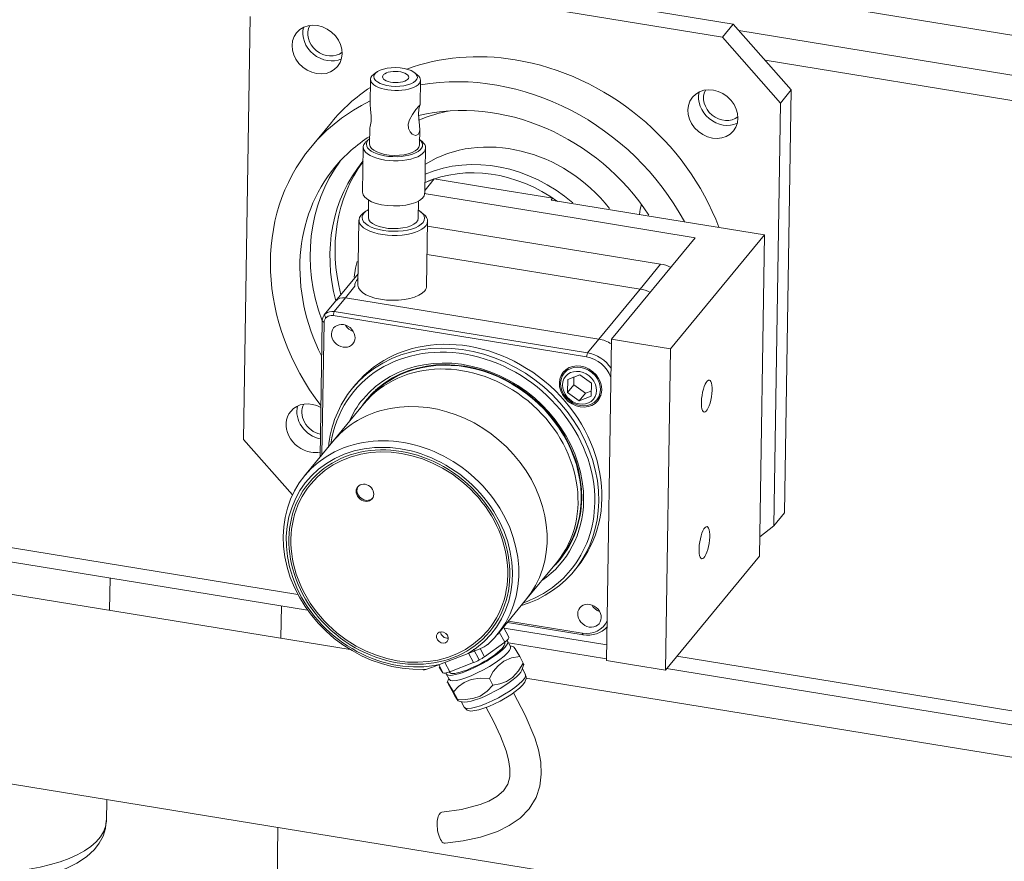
# Model space of a CAD drawing. Header units: millimetres. Extents: x 0 to 3066, y -1 to 2172.
# Tile 18 of 31: x 1680 to 1838, y 905 to 1040. Entities that reach past the tile are written whole.
import ezdxf
from ezdxf.lldxf.tags import DXFTag

# ---------------------------------------------------------------- set-up
doc = ezdxf.new("R2010")
doc.units = ezdxf.units.MM
doc.layers.add('1', color=7, linetype='Continuous', true_color=0xffffff)
doc.layers.add('27', color=7, linetype='Continuous', true_color=0xffffff)
tags = doc.linetypes.add('DASHED', pattern=[25.72, 12.86, -12.86]).pattern_tags.tags
tags[6:7] = [DXFTag(74, 4), DXFTag(75, 0), DXFTag(340, '0'), DXFTag(46, 0.0), DXFTag(50, 0.0), DXFTag(44, 0.0), DXFTag(45, 0.0)]
tags[4:5] = [DXFTag(74, 4), DXFTag(75, 0), DXFTag(340, '0'), DXFTag(46, 0.0), DXFTag(50, 0.0), DXFTag(44, 0.0), DXFTag(45, 0.0)]

msp = doc.modelspace()

# ---------------------------------------------------------------- linework, layer by layer
at = {"layer": '1', "color": 7, "linetype": 'Continuous', "lineweight": 13}
for p, q in [((1792.477, 1036.785), (1726.414, 1047.554)), ((1794.195, 1038.869), (1748.666, 1046.291)), ((1937.093, 1021.042), (1804.965, 1042.58)), ((1715.772, 972.325), (1716.834, 1040.061)), ((1792.477, 1036.785), (1794.195, 1038.869)), ((1794.195, 1038.869), (1803.491, 1028.3)), ((1801.773, 1026.215), (1792.477, 1036.785)), ((1795.113, 1037.82), (1932.469, 1015.43)), ((1931.435, 1011.518), (1799.308, 1033.056)), ((1736.112, 1029.991), (1736.05, 1026.036)), ((1737.051, 1031.142), (1736.605, 1030.799)), ((1743.644, 1030.688), (1743.21, 1031.045)), ((1744.049, 1025.911), (1744.111, 1029.866)), ((1803.491, 1028.3), (1801.773, 1026.215)), ((1802.428, 960.564), (1803.491, 1028.3)), ((1800.711, 958.48), (1801.773, 1026.215)), ((1729.833, 1023.118), (1726.53, 1019.11)), ((1735.991, 1022.227), (1735.95, 1019.605)), ((1743.949, 1019.479), (1743.99, 1022.102)), ((1735.963, 1020.49), (1735.559, 1020.179)), ((1734.943, 1019.169), (1734.829, 1011.944)), ((1744.357, 1020.041), (1743.962, 1020.365)), ((1744.828, 1011.787), (1744.941, 1019.012)), ((1735.809, 1010.641), (1735.765, 1007.864)), ((1743.764, 1007.739), (1743.808, 1010.516)), ((1735.382, 1008.889), (1734.936, 1008.547)), ((1744.614, 1008.395), (1744.18, 1008.751)), ((1734.258, 1007.436), (1734.096, 997.05)), ((1745.094, 996.877), (1745.257, 1007.263)), ((1782.583, 1000.414), (1745.246, 1006.5)), ((1799.215, 1005.096), (1784.153, 986.818)), ((1798.407, 953.617), (1799.215, 1005.096)), ((1788.125, 1004.63), (1774.715, 988.357)), ((1745.174, 1001.965), (1779.28, 996.405)), ((1779.28, 996.405), (1745.174, 1001.965)), ((1779.28, 996.405), (1782.583, 1000.414)), ((1734.124, 998.842), (1730.52, 994.47)), ((1733.612, 996.849), (1732.092, 995.004)), ((1733.596, 997.058), (1733.595, 997.051)), ((1734.096, 997.05), (1734.096, 997.05)), ((1779.28, 996.405), (1772.674, 988.389)), ((1730.52, 994.47), (1728.704, 992.265)), ((1732.092, 995.004), (1730.275, 992.799)), ((1732.092, 995.004), (1772.674, 988.389)), ((1730.103, 992.147), (1730.275, 992.799)), ((1770.685, 985.532), (1730.103, 992.147)), ((1730.275, 992.799), (1770.857, 986.184)), ((1728.017, 969.48), (1728.359, 991.301)), ((1728.666, 991.023), (1728.334, 969.865)), ((1728.666, 991.023), (1728.359, 991.301)), ((1772.674, 988.389), (1770.857, 986.184)), ((1774.715, 988.357), (1773.907, 936.878)), ((1770.685, 985.532), (1770.857, 986.184)), ((1784.153, 986.818), (1783.345, 935.339)), ((1767.828, 983.76), (1767.147, 982.934)), ((1769.619, 982.673), (1767.715, 981.938)), ((1771.49, 981.322), (1769.619, 982.673)), ((1733.713, 981.109), (1733.217, 980.508)), ((1767.715, 981.938), (1767.682, 979.852)), ((1767.682, 979.852), (1768.673, 981.054)), ((1768.673, 981.054), (1768.693, 982.315)), ((1770.544, 979.704), (1768.673, 981.054)), ((1771.457, 979.237), (1771.49, 981.322)), ((1767.682, 979.852), (1769.554, 978.501)), ((1769.554, 978.501), (1770.544, 979.704)), ((1771.47, 980.061), (1770.544, 979.704)), ((1735.037, 977.998), (1730.083, 971.986)), ((1736.028, 979.201), (1735.533, 978.6)), ((1769.554, 978.501), (1771.457, 979.237)), ((1772.356, 978.641), (1773.037, 979.467)), ((1715.772, 972.325), (1723.607, 963.416)), ((1730.083, 971.986), (1725.557, 966.495)), ((1730.083, 971.986), (1730.082, 971.985)), ((1610.912, 965.977), (1724.474, 947.466)), ((1726.031, 944.958), (1609.661, 963.927)), ((1800.711, 958.48), (1802.428, 960.564)), ((1732.824, 938.666), (1610.139, 958.665)), ((1798.455, 956.715), (1800.711, 958.48)), ((1766.402, 953.162), (1766.897, 953.763)), ((1783.345, 935.339), (1798.407, 953.617)), ((1760.952, 946.548), (1765.906, 952.561)), ((1768.717, 951.254), (1769.212, 951.855)), ((1694.321, 944.945), (1694.402, 950.117)), ((1756.427, 941.057), (1760.952, 946.548)), ((1721.841, 945.64), (1721.759, 940.467)), ((1758.193, 943.201), (1769.991, 941.278)), ((1758.263, 940.634), (1757.403, 942.242)), ((1757.491, 942.084), (1773.95, 939.401)), ((1770.149, 941.027), (1758.03, 943.002)), ((1756.742, 941.44), (1757.597, 939.841)), ((1770.149, 941.027), (1769.991, 941.278)), ((1753.673, 938.809), (1754.372, 937.503)), ((1754.372, 937.503), (1757.597, 939.841)), ((1757.626, 939.596), (1757.524, 939.788)), ((1758.522, 939.13), (1758.063, 939.989)), ((1773.914, 937.153), (1758.212, 939.712)), ((1759.079, 939.088), (1758.453, 939.26)), ((1747.182, 936.253), (1751.739, 938.013)), ((1751.815, 938.043), (1752.614, 936.551)), ((1760.552, 936.488), (1760.001, 937.518)), ((1785.181, 937.57), (1941.23, 912.132)), ((1747.031, 936.195), (1747.708, 934.93)), ((1747.126, 935.798), (1747.708, 934.93)), ((1748.008, 936.572), (1748.806, 935.08)), ((1748.806, 935.08), (1752.614, 936.551)), ((1760.364, 935.367), (1760.68, 936.316)), ((1760.912, 934.663), (1760.43, 935.564)), ((1945.642, 909.159), (1783.542, 935.583)), ((1748.24, 934.734), (1748.7, 933.875)), ((1748.63, 934.004), (1748.412, 933.348)), ((1755.724, 932.962), (1755.153, 934.029)), ((1908.843, 909.974), (1760.999, 934.073)), ((1749.167, 932.005), (1748.539, 933.179)), ((1750.031, 930.721), (1749.422, 931.859)), ((1750.078, 930.454), (1750.808, 930.254)), ((1750.608, 930.309), (1751.09, 929.408)), ((1613.81, 927.671), (1902.355, 880.635)), ((1693.79, 911.159), (1693.845, 914.625)), ((1721.284, 910.153), (1720.929, 887.53)), ((1748.063, 907.606), (1748.069, 907.606))]:
    msp.add_line(p, q, dxfattribs=at)
at = {"layer": '1', "color": 7, "linetype": 'DASHED', "lineweight": 13}
for p, q in [((1728.939, 991.765), (1728.724, 992.289)), ((1753.533, 936.98), (1752.614, 938.698)), ((1747.761, 934.886), (1747.056, 936.205))]:
    msp.add_line(p, q, dxfattribs=at)
at = {"layer": '1', "color": 7, "linetype": 'Continuous', "lineweight": 13}
for points in [[(1736.051, 1026.044), (1736.11, 1025.155), (1736.22, 1024.184), (1736.235, 1023.268), (1736.074, 1022.449), (1736.01, 1022.263), (1735.99, 1022.192)], [(1746.308, 1014.05), (1745.425, 1013.722), (1744.747, 1013.432)], [(1746.308, 1014.05), (1745.484, 1013.049), (1744.835, 1012.263)], [(1765.301, 1010.954), (1754.665, 1012.688), (1746.308, 1014.05)], [(1744.725, 1011.705), (1769.029, 1007.743), (1788.125, 1004.63)], [(1765.301, 1010.954), (1765.167, 1010.791), (1765.062, 1010.663)], [(1799.215, 1005.096), (1780.089, 1008.214), (1765.062, 1010.663)], [(1733.49, 998.311), (1733.727, 999.737), (1733.995, 1000.831)], [(1733.612, 996.849), (1733.598, 996.963), (1733.595, 997.05)], [(1784.153, 986.818), (1778.868, 987.68), (1774.715, 988.357)], [(1751.739, 938.013), (1753.494, 938.721), (1754.301, 939.092), (1754.657, 939.284), (1754.873, 939.441)], [(1760.001, 937.518), (1759.59, 938.224), (1759.27, 938.758), (1759.091, 939.034), (1759.049, 939.087), (1759.037, 939.098), (1759.031, 939.101)], [(1755.153, 934.029), (1755.777, 935.104), (1756.535, 936.038), (1757.456, 936.767), (1758.687, 937.293), (1760.001, 937.518)], [(1744.576, 935.465), (1744.562, 935.442), (1744.56, 935.428), (1744.568, 935.417), (1744.582, 935.41), (1744.679, 935.409), (1744.779, 935.425), (1744.982, 935.474), (1746.044, 935.824), (1747.182, 936.253)], [(1755.724, 932.962), (1756.829, 933.14), (1757.883, 933.52), (1758.851, 934.16), (1759.799, 935.215), (1760.552, 936.488)], [(1760.552, 936.488), (1760.631, 936.291), (1760.646, 936.241), (1760.648, 936.219)], [(1783.345, 935.339), (1778.06, 936.201), (1773.907, 936.878)], [(1749.422, 931.859), (1750.203, 932.702), (1751.127, 933.39), (1752.221, 933.861), (1753.652, 934.087), (1755.153, 934.029)], [(1756.854, 930.377), (1758.578, 931.392), (1759.95, 932.435), (1760.449, 932.926), (1760.812, 933.406), (1761.03, 933.984), (1761.029, 934.311), (1760.883, 934.633)], [(1748.444, 933.444), (1748.446, 933.448), (1748.45, 933.448), (1748.515, 933.375), (1749.422, 931.859)], [(1750.031, 930.721), (1751.293, 930.666), (1752.511, 930.805), (1753.647, 931.195), (1754.788, 931.963), (1755.724, 932.962)], [(1748.069, 907.606), (1750.939, 907.996), (1753.743, 908.607), (1756.442, 909.503), (1758.334, 910.441), (1760.062, 911.63), (1761.541, 913.122), (1762.63, 914.933), (1763.213, 916.76), (1763.454, 918.681), (1763.373, 920.628), (1763.012, 922.571), (1762.428, 924.488), (1760.87, 928.153), (1759.034, 931.722)], [(1749.167, 932.005), (1749.567, 931.316), (1749.881, 930.791), (1750.076, 930.494), (1750.107, 930.455), (1750.122, 930.442), (1750.126, 930.441), (1750.129, 930.442), (1750.131, 930.447), (1750.13, 930.455), (1750.094, 930.568), (1750.031, 930.721)], [(1754.651, 929.357), (1755.859, 927.074), (1756.948, 924.756), (1757.841, 922.398), (1758.226, 920.995), (1758.45, 919.591), (1758.437, 918.264), (1758.123, 917.098), (1757.397, 915.988), (1756.345, 915.076), (1755.079, 914.357), (1753.683, 913.802), (1750.688, 913.029), (1747.542, 912.578)], [(1751.13, 929.388), (1751.609, 928.927), (1752.189, 928.797), (1753.466, 928.968), (1755.073, 929.52), (1756.854, 930.377)], [(1653.806, 911.775), (1654.005, 910.089), (1654.644, 908.52), (1655.628, 907.129), (1656.889, 905.914), (1658.39, 904.854), (1660.109, 903.93), (1663.058, 902.786), (1666.381, 901.936), (1669.971, 901.396), (1673.702, 901.178), (1677.436, 901.291), (1681.034, 901.731), (1684.369, 902.488), (1687.338, 903.55), (1689.074, 904.427), (1690.594, 905.449), (1691.879, 906.633), (1692.666, 907.643), (1693.264, 908.761), (1693.674, 909.975), (1693.75, 911.241)]]:
    msp.add_lwpolyline(points, dxfattribs=at)
msp.add_lwpolyline([(1743.83, 1025.7), (1743.99, 1025.887), (1744.027, 1025.925), (1744.038, 1025.932), (1744.044, 1025.935), (1744.048, 1025.934), (1744.05, 1025.927), (1744.048, 1025.913), (1744.015, 1025.81), (1743.865, 1025.283), (1743.794, 1024.36), (1743.896, 1023.245), (1743.983, 1021.902), (1743.914, 1021.49), (1743.762, 1021.188), (1743.33, 1020.991), (1742.798, 1021.201), (1742.433, 1021.584), (1742.19, 1022.132), (1742.158, 1022.802), (1742.358, 1023.506), (1742.844, 1024.388), (1743.391, 1025.149), (1743.83, 1025.7)], close=True, dxfattribs=at)
for centre, major_axis, ratio in [((1727.55, 1034.772), (-3.28, 2.703), 0.8545385), ((1740.119, 1030.38), (-3.5, 0.055), 0.429104), ((1740.119, 1030.38), (-2.1, 0.033), 0.429104), ((1790.947, 1024.438), (-3.28, 2.703), 0.8545385), ((1731.743, 988.904), (1.543, -1.272), 0.8545385), ((1769.751, 980.788), (2.778, -2.289), 0.8545385), ((1769.751, 980.788), (-2.605, 2.146), 0.8545385), ((1769.586, 980.587), (2.219, -1.828), 0.8545385), ((1789.964, 979.252), (-0.418, -2.566), 0.2926324), ((1740.728, 953.455), (-14.47, 11.924), 0.8545385), ((1740.728, 953.455), (14.2, -11.701), 0.8545385), ((1735.212, 963.764), (-1.158, 0.954), 0.8545385), ((1789.595, 955.77), (-0.418, -2.566), 0.2926324), ((1771.182, 944.06), (1.543, -1.272), 0.8545385), ((1747.622, 940.569), (-0.772, 0.636), 0.8545385)]:
    msp.add_ellipse(centre, major_axis=major_axis, ratio=ratio, dxfattribs=at)
for centre, major_axis, ratio, start_param, end_param in [((1729.267, 1036.856), (3.28, -2.703), 0.8545385, 3.5226523, 5.9021142), ((1729.267, 1036.856), (-2.624, 2.162), 0.8545385, 0.1630135, 2.9785677), ((1758.773, 999.27), (28.94, -23.848), 0.8545385, 2.1693131, 2.67992), ((1758.773, 999.27), (28.94, -23.848), 0.8545385, 0.9734462, 2.1693131), ((1755.47, 995.262), (-28.94, 23.848), 0.8545385, 4.2640681, 5.6528484), ((1740.112, 1029.928), (4, -0.063), 0.429104, 2.8116641, 6.2831853), ((1740.112, 1029.928), (4, -0.063), 0.429104, 2.6465341, 2.8116641), ((1740.112, 1029.928), (4, -0.063), 0.429104, 0, 0.4950341), ((1758.773, 999.27), (28.94, -23.848), 0.8545385, 2.879902, 3.141636), ((1755.47, 995.262), (-25.081, 20.668), 0.8545385, 4.3598867, 5.716073), ((1792.665, 1026.522), (3.28, -2.703), 0.8545385, 3.5226523, 5.9021142), ((1792.665, 1026.522), (2.624, -2.162), 0.8545385, 3.3046061, 6.1201603), ((1755.47, 995.262), (-28.94, 23.848), 0.8545385, 5.9063357, 6.2831853), ((1755.47, 995.262), (-25.081, 20.668), 0.8545385, 6.0147206, 6.2831853), ((1739.949, 1019.542), (-4.499, 0.071), 0.429104, 5.7881268, 5.9532568), ((1758.178, 998.549), (17.364, -14.309), 0.8545385, 1.3152907, 2.8597762), ((1755.47, 995.262), (-28.94, 23.848), 0.8545385, 0, 1.3024298), ((1739.942, 1019.091), (4.999, -0.078), 0.429104, 2.8116641, 6.2831853), ((1739.942, 1019.091), (4.999, -0.078), 0.429104, 2.6465341, 2.8116641), ((1739.949, 1019.542), (-4.499, 0.071), 0.429104, 0, 3.6366267), ((1739.949, 1019.542), (-4.499, 0.071), 0.429104, 5.9532568, 6.2831853), ((1739.949, 1019.542), (-4, 0.063), 0.429104, 0.0000369, 3.1415313), ((1739.942, 1019.091), (4.999, -0.078), 0.429104, 0, 0.4950341), ((1755.866, 995.743), (-17.364, 14.309), 0.8545385, 4.6872014, 5.8699129), ((1755.47, 995.262), (-25.081, 20.668), 0.8545385, 0, 1.0942993), ((1757.121, 997.266), (-25.081, 20.668), 0.8545385, 0.0467745, 0.9687338), ((1755.536, 995.342), (-16.592, 13.673), 0.8545385, 4.7803693, 5.880123), ((1739.829, 1011.865), (-4.999, 0.078), 0.429104, 0.0000369, 3.1415313), ((1739.758, 1007.35), (5.499, -0.086), 0.429104, 2.8116641, 6.2831853), ((1739.758, 1007.35), (5.499, -0.086), 0.429104, 2.6465341, 2.8116641), ((1739.765, 1007.801), (-4.999, 0.078), 0.429104, 0, 3.785067), ((1739.765, 1007.801), (-4.999, 0.078), 0.429104, 5.9532568, 6.2831853), ((1739.765, 1007.801), (-4.999, 0.078), 0.429104, 5.6395884, 5.9532568), ((1739.758, 1007.35), (5.499, -0.086), 0.429104, 0, 0.4950341), ((1739.765, 1007.801), (-4, 0.063), 0.429104, 0.0000369, 3.1415313), ((1782.512, 995.898), (-3.859, 3.18), 0.8545385, 4.9591946, 5.3109057), ((1739.595, 996.964), (-5.999, 0.094), 0.429104, 5.872057, 6.3643946), ((1739.595, 996.964), (-5.499, 0.086), 0.429104, 0, 2.8116641), ((1739.595, 996.964), (-5.499, 0.086), 0.429104, 2.8116641, 3.1416295), ((1779.209, 991.89), (3.859, -3.18), 0.8545385, 1.8176019, 2.1693131), ((1732.064, 993.198), (-1.543, 1.272), 0.8545385, 5.3109057, 6.2831796), ((1730.247, 990.993), (-1.543, 1.272), 0.8545385, 5.3109057, 6.881702), ((1730.082, 990.793), (1.158, -0.954), 0.8545385, 2.1693131, 3.7401094), ((1733.725, 991.309), (1.543, -1.272), 0.8545385, 4.2889064, 5.1357619), ((1751.463, 966.482), (-17.75, 14.627), 0.8545385, 3.141636, 6.2831305), ((1750.802, 965.68), (17.364, -14.309), 0.8545385, 0.5985167, 3.6183727), ((1750.967, 965.881), (-17.75, 14.627), 0.8545385, 3.7401094, 6.2831853), ((1772.603, 983.873), (-3.859, 3.18), 0.8545385, 4.8647014, 5.3109057), ((1750.967, 965.881), (15.512, -12.783), 0.8545385, 0.5985167, 3.2414797), ((1750.802, 965.68), (-15.898, 13.101), 0.8545385, 3.7401094, 6.2831853), ((1770.787, 981.668), (-3.859, 3.18), 0.8545385, 4.3697778, 5.3109057), ((1750.472, 965.28), (-15.435, 12.719), 0.8545385, 3.1416796, 6.2831741), ((1750.967, 965.881), (-15.435, 12.719), 0.8545385, 3.1188049, 6.2831853), ((1770.621, 981.468), (3.473, -2.862), 0.8545385, 0.9580082, 2.1693131), ((1770.742, 981.99), (2.778, -2.289), 0.8545385, 3.3976758, 3.4970287), ((1750.967, 965.881), (-17.75, 14.627), 0.8545385, 0, 0.5209587), ((1751.463, 966.482), (-15.435, 12.719), 0.8545385, 6.1958967, 6.2831741), ((1726.598, 974.103), (-3.28, 2.703), 0.8545385, 4.9308712, 6.2831853), ((1728.315, 976.187), (2.624, -2.162), 0.8545385, 3.3046061, 5.2509209), ((1750.802, 965.68), (-15.898, 13.101), 0.8545385, 0, 0.241946), ((1751.793, 966.883), (15.512, -12.783), 0.8545385, 3.1794333, 3.2453085), ((1750.967, 965.881), (-15.435, 12.719), 0.8545385, 0, 0.0279686), ((1745.517, 959.267), (-15.435, 12.719), 0.8545385, 3.1415814, 5.747238), ((1770.742, 981.99), (2.778, -2.289), 0.8545385, 5.9277378, 6.0270907), ((1726.598, 974.103), (-3.28, 2.703), 0.8545385, 0, 2.1693131), ((1728.315, 976.187), (3.28, -2.703), 0.8545385, 3.5226523, 5.2628983), ((1745.517, 959.267), (-15.435, 12.719), 0.8545385, 5.747238, 6.2831853), ((1745.517, 959.267), (-15.435, 12.719), 0.8545385, 5.747238, 6.2831726), ((1740.992, 953.776), (-15.435, 12.719), 0.8545385, 3.0104723, 8.6585367), ((1740.728, 953.455), (14.817, -12.21), 0.8545385, 5.9789676, 11.9732266), ((1726.598, 974.103), (-3.28, 2.703), 0.8545385, 2.1693131, 2.5494458), ((1735.345, 963.924), (-1.158, 0.954), 0.8545385, 0.0811793, 3.0603909), ((1750.967, 965.881), (-17.75, 14.627), 0.8545385, 2.6206225, 3.7401094), ((1750.802, 965.68), (-15.898, 13.101), 0.8545385, 2.8996352, 3.7401094), ((1750.967, 965.881), (15.512, -12.783), 0.8545385, 0, 0.5985167), ((1750.802, 965.68), (17.364, -14.309), 0.8545385, 0, 0.5985167), ((1751.463, 966.482), (-15.435, 12.719), 0.8545385, 3.1416796, 3.228957), ((1750.967, 965.881), (15.512, -12.783), 0.8545385, 6.1833849, 6.2831853), ((1751.793, 966.883), (15.512, -12.783), 0.8545385, 6.1794579, 6.2453332), ((1750.802, 965.68), (17.364, -14.309), 0.8545385, 5.8063938, 6.2831853), ((1773.164, 946.465), (1.543, -1.272), 0.8545385, 4.2889064, 5.1357619), ((1770.055, 945.342), (3.473, -2.862), 0.8545385, 5.3109057, 6.5222106), ((1770.22, 945.543), (-3.859, 3.18), 0.8545385, 2.1693131, 3.110441), ((1748.283, 941.371), (-0.772, 0.636), 0.8545385, 0.6426299, 2.4882174), ((1753.151, 937.361), (-4.911, -2.628), 0.2252988, 0, 3.276245), ((1756.5, 939.691), (1.763, 0.943), 0.2252988, 5.2585573, 6.2831746), ((1753.611, 936.502), (-4.911, -2.628), 0.2252988, 0.0000548, 3.1415493), ((1753.186, 937.375), (-4.409, -2.359), 0.2252988, 1.0656437, 3.2167511), ((1753.274, 937.352), (1.763, 0.943), 0.2252988, 4.2113597, 5.2585573), ((1748.884, 936.75), (1.763, 0.943), 0.2252988, 3.141582, 3.1641622), ((1753.151, 937.361), (-4.409, -2.359), 0.2252988, 0.0000065, 1.0739359), ((1755.449, 933.066), (4.911, 2.628), 0.2252988, 3.3750089, 6.0497805), ((1749.467, 935.882), (1.763, 0.943), 0.2252988, 3.1641622, 4.2113597), ((1753.151, 937.361), (-4.911, -2.628), 0.2252988, 6.1575764, 6.2831853), ((1756.001, 932.035), (4.911, 2.628), 0.2252988, 3.1416474, 6.2831419), ((1673.793, 911.473), (-19.998, 0.314), 0.429104, 0.0000369, 3.1415313), ((1747.803, 910.092), (0.261, -2.486), 0.3975902, 3.1451523, 5.0851839), ((1747.803, 910.092), (0.261, -2.486), 0.3975902, 5.0851839, 6.2831853)]:
    msp.add_ellipse(centre, major_axis=major_axis, ratio=ratio, start_param=start_param, end_param=end_param, dxfattribs=at)
at = {"layer": '27', "color": 7, "linetype": 'Continuous', "lineweight": 13}
for centre, major_axis, start_param, end_param in [((1758.579, 997.347), (23.692, -19.524), 2.5258878, 2.7201365), ((1758.579, 997.347), (23.692, -19.524), 3.1416154, 4.0103491), ((1759.405, 998.349), (23.692, -19.524), 3.1918303, 4.0103491), ((1784.941, 1007.351), (-4.695, 3.869), 0.2802067, 0.5852626)]:
    msp.add_ellipse(centre, major_axis=major_axis, ratio=0.8545385, start_param=start_param, end_param=end_param, dxfattribs=at)

doc.saveas('drawing.dxf')
